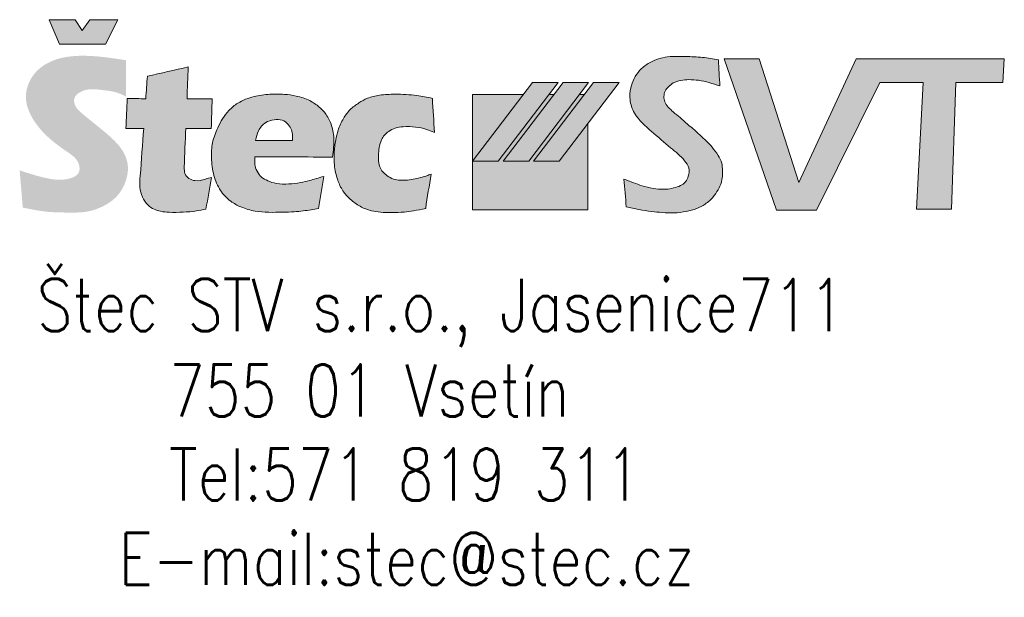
# Model space of a CAD drawing. Header units: millimetres. Extents: x -21108 to 360233, y 566 to 551167.
# Tile 4 of 38: x -556 to 912, y 16764 to 17624. Entities that reach past the tile are written whole.
import ezdxf

# ---------------------------------------------------------------- set-up
doc = ezdxf.new("R2010")
doc.units = ezdxf.units.MM
doc.header["$LTSCALE"] = 10
doc.layers.add('VZT Text', color=2, linetype='Continuous', lineweight=15)
doc.layers.add('VZTKOTY', color=7, linetype='Continuous')
doc.styles.add('Romans', font='romans.shx', dxfattribs={"width": 0.8})

# ---------------------------------------------------------------- blocks, each defined once
blk = doc.blocks.new('raz')
at = {"true_color": 0x3403b0}
h = blk.add_hatch(color=184, dxfattribs=at)
h.dxf.hatch_style = 1
edge = h.paths.add_edge_path()
edge.add_spline(control_points=[(-551.2, 17344.6), (-539.2, 17342.1), (-517.3, 17337.5), (-485.7, 17337.2), (-455.7, 17336.8), (-429.5, 17346), (-408.4, 17361.9), (-396.7, 17383), (-392.5, 17407.2), (-400.8, 17429.2), (-416.9, 17447.3), (-437.6, 17464.2), (-457.3, 17480.1), (-472.2, 17492.6), (-475.2, 17503), (-473.7, 17510.8), (-466.1, 17516.8), (-456, 17520.7), (-443.8, 17521.2), (-430.5, 17519.2), (-414.2, 17517.8), (-403.1, 17512.9), (-397.2, 17510.1)], knot_values=[53.961726, 53.961726, 53.961726, 53.961726, 58.546981, 62.320983, 65.815192, 69.711739, 72.501366, 75.53588, 78.530942, 81.43562, 83.978242, 87.535157, 91.421225, 93.636042, 94.516468, 95.362886, 96.425206, 97.975931, 99.386027, 100.944455, 103.023342, 105.465243, 105.465243, 105.465243, 105.465243], weights=[1, 1, 1, 1, 1, 1, 1, 1, 1, 1, 1, 1, 1, 1, 1, 1, 1, 1, 1, 1, 1, 1, 1], degree=3, periodic=0)
edge.add_spline(control_points=[(-397.2, 17510.1), (-397.2, 17528.1), (-397.2, 17546.1), (-397.2, 17564)], knot_values=[0, 0, 0, 0, 1, 1, 1, 1], weights=[1, 1, 1, 1], degree=3, periodic=0)
edge.add_spline(control_points=[(-397.2, 17564), (-418.3, 17567.3), (-454.6, 17573), (-503.7, 17567.9), (-537.8, 17545.3), (-551.7, 17507.4), (-530.9, 17462.2), (-498, 17435.7), (-466.9, 17415.8), (-465.6, 17393.1), (-489.2, 17384.1), (-519.1, 17388), (-542.3, 17395.5), (-555.8, 17399.9)], knot_values=[1, 1, 1, 1, 9.015267, 14.773185, 19.03389, 23.729761, 28.510272, 36.470688, 39.865351, 41.389647, 43.88878, 47.690121, 52.961726, 52.961726, 52.961726, 52.961726], weights=[1, 1, 1, 1, 1, 1, 1, 1, 1, 1, 1, 1, 1, 1], degree=3, periodic=0)
edge.add_spline(control_points=[(-555.8, 17399.9), (-554.3, 17381.5), (-552.7, 17363.1), (-551.2, 17344.6)], knot_values=[52.961726, 52.961726, 52.961726, 52.961726, 53.961726, 53.961726, 53.961726, 53.961726], weights=[1, 1, 1, 1], degree=3, periodic=0)
h.paths.add_polyline_path([(-409.6, 17624.4), (-451.4, 17624.4), (-462.7, 17608.5), (-472.9, 17624.4), (-511.6, 17624.4), (-496.2, 17587.8), (-428.1, 17587.8)])
edge = h.paths.add_edge_path()
edge.add_spline(control_points=[(-270.3, 17462.4), (-269.8, 17477.2), (-269.3, 17491.9), (-268.8, 17506.7)], knot_values=[31.70029, 31.70029, 31.70029, 31.70029, 32.70029, 32.70029, 32.70029, 32.70029], weights=[1, 1, 1, 1], degree=3, periodic=0)
edge.add_spline(control_points=[(-268.8, 17506.7), (-281.3, 17506.7), (-293.9, 17506.7), (-306.4, 17506.7)], knot_values=[32.70029, 32.70029, 32.70029, 32.70029, 33.70029, 33.70029, 33.70029, 33.70029], weights=[1, 1, 1, 1], degree=3, periodic=0)
edge.add_spline(control_points=[(-306.4, 17506.7), (-305.8, 17522.5), (-305.2, 17538.3), (-304.5, 17554)], knot_values=[33.70029, 33.70029, 33.70029, 33.70029, 34.70029, 34.70029, 34.70029, 34.70029], weights=[1, 1, 1, 1], degree=3, periodic=0)
edge.add_spline(control_points=[(-304.5, 17554), (-324.8, 17549.5), (-345.2, 17544.9), (-365.5, 17540.3)], knot_values=[34.70029, 34.70029, 34.70029, 34.70029, 35.70029, 35.70029, 35.70029, 35.70029], weights=[1, 1, 1, 1], degree=3, periodic=0)
edge.add_spline(control_points=[(-365.5, 17540.3), (-366.3, 17529.1), (-367.1, 17517.9), (-367.9, 17506.7)], knot_values=[0, 0, 0, 0, 1, 1, 1, 1], weights=[1, 1, 1, 1], degree=3, periodic=0)
edge.add_spline(control_points=[(-367.9, 17506.7), (-377.1, 17506.8), (-386.4, 17506.9), (-395.6, 17507)], knot_values=[1, 1, 1, 1, 2, 2, 2, 2], weights=[1, 1, 1, 1], degree=3, periodic=0)
edge.add_spline(control_points=[(-395.6, 17507), (-396.2, 17492.1), (-396.8, 17477.3), (-397.4, 17462.4)], knot_values=[2, 2, 2, 2, 3, 3, 3, 3], weights=[1, 1, 1, 1], degree=3, periodic=0)
edge.add_spline(control_points=[(-397.4, 17462.4), (-388.6, 17462.4), (-379.8, 17462.4), (-371, 17462.4)], knot_values=[3, 3, 3, 3, 4, 4, 4, 4], weights=[1, 1, 1, 1], degree=3, periodic=0)
edge.add_spline(control_points=[(-371, 17462.4), (-372.7, 17438.9), (-374.4, 17415.4), (-376.1, 17391.9)], knot_values=[4, 4, 4, 4, 5, 5, 5, 5], weights=[1, 1, 1, 1], degree=3, periodic=0)
edge.add_spline(control_points=[(-376.1, 17391.9), (-376.6, 17386.2), (-377.7, 17375.5), (-373.4, 17360.4), (-366.3, 17348.4), (-356, 17341.9), (-345, 17338.4), (-330.3, 17337.2), (-312.4, 17337.6), (-294, 17338.9), (-282.8, 17341.2), (-278.2, 17342.2)], knot_values=[5, 5, 5, 5, 7.117205, 9.014401, 10.771226, 12.220578, 13.47231, 15.070848, 17.709858, 20.191776, 21.978056, 21.978056, 21.978056, 21.978056], weights=[1, 1, 1, 1, 1, 1, 1, 1, 1, 1, 1, 1], degree=3, periodic=0)
edge.add_spline(control_points=[(-278.2, 17342.2), (-275.4, 17358), (-272.6, 17373.8), (-269.8, 17389.5)], knot_values=[21.978056, 21.978056, 21.978056, 21.978056, 22.978056, 22.978056, 22.978056, 22.978056], weights=[1, 1, 1, 1], degree=3, periodic=0)
edge.add_spline(control_points=[(-269.8, 17389.5), (-272.8, 17388.7), (-280.9, 17386.5), (-292.5, 17383.2), (-304, 17387.2), (-310.5, 17395.1), (-310.5, 17401.6), (-310.6, 17404.8)], knot_values=[22.978056, 22.978056, 22.978056, 22.978056, 24.173244, 26.145288, 27.319256, 28.517525, 29.70029, 29.70029, 29.70029, 29.70029], weights=[1, 1, 1, 1, 1, 1, 1, 1], degree=3, periodic=0)
edge.add_spline(control_points=[(-310.6, 17404.8), (-309.8, 17424), (-309, 17443.2), (-308.2, 17462.4)], knot_values=[29.70029, 29.70029, 29.70029, 29.70029, 30.70029, 30.70029, 30.70029, 30.70029], weights=[1, 1, 1, 1], degree=3, periodic=0)
edge.add_spline(control_points=[(-308.2, 17462.4), (-295.6, 17462.4), (-282.9, 17462.4), (-270.3, 17462.4)], knot_values=[30.70029, 30.70029, 30.70029, 30.70029, 31.70029, 31.70029, 31.70029, 31.70029], weights=[1, 1, 1, 1], degree=3, periodic=0)
edge = h.paths.add_edge_path()
edge.add_spline(control_points=[(-89.5, 17419.9), (-88.9, 17424.6), (-87.5, 17434.9), (-87, 17452.4), (-91.6, 17470.6), (-99.6, 17485.4), (-110.7, 17496), (-124.4, 17505.3), (-142.4, 17511.1), (-162.6, 17513.7), (-183.7, 17514), (-207.5, 17510.5), (-228.7, 17502.6), (-248.1, 17486.8), (-260.2, 17465.8), (-269.5, 17441.8), (-270.4, 17417.4), (-267.7, 17393), (-258.2, 17369.9), (-243.1, 17354.2), (-224.9, 17344.3), (-205.6, 17338.7), (-184.4, 17337.1), (-164.9, 17337.8), (-147.7, 17337.9), (-133.8, 17339.6), (-121.8, 17341), (-114.2, 17342.3), (-110.6, 17343)], knot_values=[0.000316, 0.000316, 0.000316, 0.000316, 1.790301, 3.906014, 6.498665, 8.755247, 10.089972, 12.239792, 14.894302, 17.112227, 19.842904, 22.806707, 26.070369, 28.189794, 32.079797, 34.982395, 37.750737, 41.115784, 44.151033, 46.927286, 49.118817, 51.852846, 54.377846, 57.053245, 59.167763, 60.835509, 62.305494, 63.701876, 63.701876, 63.701876, 63.701876], weights=[1, 1, 1, 1, 1, 1, 1, 1, 1, 1, 1, 1, 1, 1, 1, 1, 1, 1, 1, 1, 1, 1, 1, 1, 1, 1, 1, 1, 1], degree=3, periodic=0)
edge.add_spline(control_points=[(-110.6, 17343), (-107.9, 17359), (-105.2, 17375), (-102.5, 17391.1)], knot_values=[63.701876, 63.701876, 63.701876, 63.701876, 64.701876, 64.701876, 64.701876, 64.701876], weights=[1, 1, 1, 1], degree=3, periodic=0)
edge.add_spline(control_points=[(-102.5, 17391.1), (-106.3, 17390), (-113.4, 17387.9), (-124.9, 17384.4), (-138.4, 17381.3), (-154.9, 17379.5), (-171.7, 17379.3), (-185.3, 17383.9), (-195.9, 17389.3), (-202.5, 17398.4), (-206, 17409), (-205.4, 17416.4), (-205.2, 17420)], knot_values=[64.701876, 64.701876, 64.701876, 64.701876, 66.183027, 67.47021, 69.190057, 71.36841, 73.696888, 75.399799, 76.715326, 78.084235, 79.487121, 80.825913, 80.825913, 80.825913, 80.825913], weights=[1, 1, 1, 1, 1, 1, 1, 1, 1, 1, 1, 1, 1], degree=3, periodic=0)
edge.add_spline(control_points=[(-205.2, 17420), (-166.6, 17419.9), (-128.1, 17419.9), (-89.5, 17419.9)], knot_values=[80.825913, 80.825913, 80.825913, 80.825913, 81.825913, 81.825913, 81.825913, 81.825913], weights=[1, 1, 1, 1], degree=3, periodic=0)
edge = h.paths.add_edge_path(flags=16)
edge.add_spline(control_points=[(-204.1, 17444.5), (-203, 17449.5), (-201, 17459.8), (-190.6, 17471.9), (-177.1, 17476.1), (-164.5, 17475.9), (-155.2, 17469.3), (-150.2, 17460.7), (-149.1, 17452.2), (-149.1, 17446.9), (-149, 17444.5)], knot_values=[1, 1, 1, 1, 2.897342, 4.911841, 6.579721, 8.082847, 9.459485, 10.651982, 11.714086, 12.631754, 12.631754, 12.631754, 12.631754], weights=[1, 1, 1, 1, 1, 1, 1, 1, 1, 1, 1], degree=3, periodic=0)
edge.add_spline(control_points=[(-149, 17444.5), (-167.4, 17444.5), (-185.7, 17444.5), (-204.1, 17444.5)], knot_values=[0, 0, 0, 0, 1, 1, 1, 1], weights=[1, 1, 1, 1], degree=3, periodic=0)
edge = h.paths.add_edge_path()
edge.add_spline(control_points=[(57.3, 17394.5), (55.2, 17393.6), (50.9, 17391.6), (42.9, 17389.4), (33.3, 17387.4), (22.5, 17385.3), (11.6, 17385.1), (0.9, 17386.4), (-8.2, 17391.9), (-17.1, 17399.3), (-21.1, 17410.7), (-21, 17422.4), (-20.4, 17434.1), (-17.6, 17444.5), (-12.4, 17452.8), (-5.4, 17459), (4.2, 17463.5), (17.9, 17465.6), (33.7, 17464.9), (49.2, 17462), (58, 17458.4), (61.5, 17457), (61.9, 17456.9), (62.2, 17456.7), (62.5, 17456.6)], knot_values=[50.974752, 50.974752, 50.974752, 50.974752, 51.813075, 52.75191, 54.062179, 55.516398, 56.866764, 58.136029, 59.463641, 60.826582, 62.379795, 63.800566, 65.210661, 66.763069, 67.780899, 68.836434, 70.207596, 71.708196, 74.001584, 76.111452, 77.553239, 77.553239, 77.553239, 77.685756, 77.685756, 77.685756, 77.685756], weights=[1, 1, 1, 1, 1, 1, 1, 1, 1, 1, 1, 1, 1, 1, 1, 1, 1, 1, 1, 1, 1, 1, 1, 1, 1], degree=3, periodic=0)
edge.add_spline(control_points=[(62.5, 17456.6), (61.4, 17473.5), (60.3, 17490.4), (59.3, 17507.2)], knot_values=[0, 0, 0, 0, 1, 1, 1, 1], weights=[1, 1, 1, 1], degree=3, periodic=0)
edge.add_spline(control_points=[(59.3, 17507.2), (51.6, 17508.8), (33.3, 17512.6), (6.8, 17513.8), (-17.9, 17512.8), (-36.5, 17508.5), (-50.9, 17500.4), (-63.7, 17491), (-74.2, 17476.9), (-81.3, 17461.3), (-85.5, 17443.7), (-87.2, 17426.3), (-87.4, 17406), (-82.8, 17387.1), (-75.2, 17369.2), (-63, 17356.4), (-48.8, 17345.7), (-33.1, 17339.6), (-16.8, 17337.3), (-0.5, 17337.1), (16, 17337.5), (32.7, 17339.7), (43.3, 17341.9), (49.3, 17343.1)], knot_values=[1, 1, 1, 1, 3.939549, 7.969198, 10.907993, 13.201406, 15.04263, 17.062322, 19.143001, 21.554479, 23.417528, 25.930482, 28.094515, 30.965546, 33.201546, 35.268012, 37.516558, 39.824895, 41.482394, 43.676411, 45.912789, 47.700676, 49.974752, 49.974752, 49.974752, 49.974752], weights=[1, 1, 1, 1, 1, 1, 1, 1, 1, 1, 1, 1, 1, 1, 1, 1, 1, 1, 1, 1, 1, 1, 1, 1], degree=3, periodic=0)
edge.add_spline(control_points=[(49.3, 17343.1), (51.9, 17360.2), (54.6, 17377.3), (57.3, 17394.5)], knot_values=[49.974752, 49.974752, 49.974752, 49.974752, 50.974752, 50.974752, 50.974752, 50.974752], weights=[1, 1, 1, 1], degree=3, periodic=0)
h.paths.add_polyline_path([(194.8, 17512.9), (119.3, 17512.9), (119.3, 17413.6)], flags=17)
h.paths.add_polyline_path([(291.2, 17470.1), (248.3, 17413.6), (210.1, 17413.6), (285.5, 17512.9), (278.3, 17512.9), (202.9, 17413.6), (164.7, 17413.6), (240.2, 17512.9), (233, 17512.9), (157.5, 17413.6), (119.3, 17413.6), (119.3, 17341), (291.2, 17341)])
at = {"true_color": 0x08cff7}
h = blk.add_hatch(color=140, dxfattribs=at)
h.dxf.hatch_style = 1
h.paths.add_polyline_path([(246.8, 17531.1), (208.6, 17531.1), (119.3, 17413.6), (157.5, 17413.6)])
h.paths.add_polyline_path([(292.2, 17531.1), (254, 17531.1), (164.7, 17413.6), (202.9, 17413.6)])
h.paths.add_polyline_path([(337.5, 17531.1), (299.4, 17531.1), (210.1, 17413.6), (248.3, 17413.6)])
edge = h.paths.add_edge_path()
edge.add_spline(control_points=[(348.3, 17345.7), (354.5, 17344.3), (367.1, 17341.5), (384.8, 17338.8), (402.4, 17337), (419.6, 17336.1), (437.1, 17338.4), (452.8, 17342.4), (466.8, 17349.7), (477.8, 17359.2), (485.2, 17370.9), (491.4, 17383.8), (492, 17397.7), (491.2, 17411.5), (485, 17423.3), (476.9, 17433.8), (467.8, 17444.2), (457.6, 17452.4), (448.8, 17461.6), (438.3, 17469.4), (429.1, 17478.5), (418.9, 17486.3), (410.9, 17493.8), (405.3, 17501.4), (403.8, 17510.1), (405.7, 17518.2), (411.2, 17524.8), (418.7, 17531.3), (429.7, 17534.3), (442.4, 17535.5), (456.5, 17534.4), (472, 17530.9), (482.4, 17527.5), (487.8, 17525.7)], knot_values=[55.114249, 55.114249, 55.114249, 55.114249, 57.519893, 59.92781, 61.851379, 64.158616, 66.358612, 68.44784, 70.192395, 72.22518, 73.816773, 75.343056, 77.54485, 78.925833, 80.494677, 82.422305, 83.922506, 85.641665, 87.324736, 88.684632, 90.525952, 92.180965, 93.481791, 94.651753, 95.64747, 96.682287, 97.663266, 98.831613, 100.32883, 101.832532, 103.627602, 105.609997, 107.74367, 107.74367, 107.74367, 107.74367], weights=[1, 1, 1, 1, 1, 1, 1, 1, 1, 1, 1, 1, 1, 1, 1, 1, 1, 1, 1, 1, 1, 1, 1, 1, 1, 1, 1, 1, 1, 1, 1, 1, 1, 1], degree=3, periodic=0)
edge.add_spline(control_points=[(487.8, 17525.7), (487, 17538.6), (486.3, 17551.6), (485.5, 17564.6)], knot_values=[0, 0, 0, 0, 1, 1, 1, 1], weights=[1, 1, 1, 1], degree=3, periodic=0)
edge.add_spline(control_points=[(485.5, 17564.6), (477.7, 17566), (461.4, 17569), (434.9, 17569.6), (407.1, 17570.4), (383.3, 17561.9), (368.1, 17549.6), (359.3, 17537), (354.1, 17522.1), (352.6, 17504), (361.3, 17479.1), (386.2, 17457.9), (411.8, 17435.3), (432.3, 17419.3), (442.9, 17404), (441.5, 17392), (437.2, 17382.3), (428.7, 17376.6), (418.5, 17373.6), (406.3, 17371.3), (391.6, 17372.3), (376.4, 17375.5), (360.6, 17380.9), (350.4, 17384.8), (344.7, 17387)], knot_values=[1, 1, 1, 1, 3.978282, 7.181422, 10.955838, 14.316768, 16.3856, 18.186125, 20.035128, 22.234841, 24.875707, 29.544414, 34.197816, 37.761354, 39.321479, 40.852592, 42.032352, 43.219011, 44.531793, 46.017253, 47.850303, 50.019894, 51.819197, 54.114249, 54.114249, 54.114249, 54.114249], weights=[1, 1, 1, 1, 1, 1, 1, 1, 1, 1, 1, 1, 1, 1, 1, 1, 1, 1, 1, 1, 1, 1, 1, 1, 1], degree=3, periodic=0)
edge.add_spline(control_points=[(344.7, 17387), (345.9, 17373.2), (347.1, 17359.4), (348.3, 17345.7)], knot_values=[54.114249, 54.114249, 54.114249, 54.114249, 55.114249, 55.114249, 55.114249, 55.114249], weights=[1, 1, 1, 1], degree=3, periodic=0)
h.paths.add_polyline_path([(572.4, 17340.9), (631.8, 17340.9), (726.1, 17531.1), (790.7, 17531.1), (780.6, 17342.1), (832.8, 17342.1), (839.4, 17531.1), (909.7, 17531.1), (911.7, 17566.1), (690.9, 17566.1), (605.4, 17381.7), (546.1, 17566.1), (494, 17566.1)])
at = {"color": 184, "true_color": 0x3403b0}
for p, q in [((194.8, 17512.9), (119.3, 17512.9)), ((119.3, 17512.9), (119.3, 17341)), ((240.2, 17512.9), (233, 17512.9)), ((285.5, 17512.9), (278.3, 17512.9)), ((291.2, 17341), (291.2, 17470.1)), ((119.3, 17341), (291.2, 17341))]:
    blk.add_line(p, q, dxfattribs=at)
blk.add_line((-367.9, 17506.7), (-367.9, 17506.7))
blk.add_lwpolyline([(-496.2, 17587.8), (-428.1, 17587.8), (-409.6, 17624.4), (-451.4, 17624.4), (-462.7, 17608.5), (-472.9, 17624.4), (-511.6, 17624.4)], close=True, dxfattribs=at)
at = {"color": 140, "true_color": 0x08cff7}
for points in [[(546.1, 17566.1), (494, 17566.1), (572.4, 17340.9), (631.8, 17340.9), (726.1, 17531.1), (790.7, 17531.1), (780.6, 17342.1), (832.8, 17342.1), (839.4, 17531.1), (909.7, 17531.1), (911.7, 17566.1), (690.9, 17566.1), (605.4, 17381.7)], [(208.6, 17531.1), (119.3, 17413.6), (157.5, 17413.6), (246.8, 17531.1)], [(292.2, 17531.1), (202.9, 17413.6), (164.7, 17413.6), (254, 17531.1)], [(337.5, 17531.1), (248.3, 17413.6), (210.1, 17413.6), (299.4, 17531.1)]]:
    blk.add_lwpolyline(points, close=True, dxfattribs=at)
blk.add_open_spline([(487.8, 17525.7), (487, 17538.6), (486.3, 17551.6), (485.5, 17564.6), (477.7, 17566), (461.4, 17569), (434.9, 17569.6), (407.1, 17570.4), (383.3, 17561.9), (368.1, 17549.6), (359.3, 17537), (354.1, 17522.1), (352.6, 17504), (361.3, 17479.1), (386.2, 17457.9), (411.8, 17435.3), (432.3, 17419.3), (442.9, 17404), (441.5, 17392), (437.2, 17382.3), (428.7, 17376.6), (418.5, 17373.6), (406.3, 17371.3), (391.6, 17372.3), (376.4, 17375.5), (360.6, 17380.9), (350.4, 17384.8), (344.7, 17387), (345.9, 17373.2), (347.1, 17359.4), (348.3, 17345.7), (354.5, 17344.3), (367.1, 17341.5), (384.8, 17338.8), (402.4, 17337), (419.6, 17336.1), (437.1, 17338.4), (452.8, 17342.4), (466.8, 17349.7), (477.8, 17359.2), (485.2, 17370.9), (491.4, 17383.8), (492, 17397.7), (491.2, 17411.5), (485, 17423.3), (476.9, 17433.8), (467.8, 17444.2), (457.6, 17452.4), (448.8, 17461.6), (438.3, 17469.4), (429.1, 17478.5), (418.9, 17486.3), (410.9, 17493.8), (405.3, 17501.4), (403.8, 17510.1), (405.7, 17518.2), (411.2, 17524.8), (418.7, 17531.3), (429.7, 17534.3), (442.4, 17535.5), (456.5, 17534.4), (472, 17530.9), (482.4, 17527.5), (487.8, 17525.7)], degree=3, knots=[0, 0, 0, 0, 1, 1, 1, 3.978282, 7.181422, 10.955838, 14.316768, 16.3856, 18.186125, 20.035128, 22.234841, 24.875707, 29.544414, 34.197816, 37.761354, 39.321479, 40.852592, 42.032352, 43.219011, 44.531793, 46.017253, 47.850303, 50.019894, 51.819197, 54.114249, 54.114249, 54.114249, 55.114249, 55.114249, 55.114249, 57.519893, 59.92781, 61.851379, 64.158616, 66.358612, 68.44784, 70.192395, 72.22518, 73.816773, 75.343056, 77.54485, 78.925833, 80.494677, 82.422305, 83.922506, 85.641665, 87.324736, 88.684632, 90.525952, 92.180965, 93.481791, 94.651753, 95.64747, 96.682287, 97.663266, 98.831613, 100.32883, 101.832532, 103.627602, 105.609997, 107.74367, 107.74367, 107.74367, 107.74367], dxfattribs=at)
at = {"color": 184, "true_color": 0x3403b0}
for points, knots in [([(-365.5, 17540.3), (-366.3, 17529.1), (-367.1, 17517.9), (-367.9, 17506.7), (-377.1, 17506.8), (-386.4, 17506.9), (-395.6, 17507), (-396.2, 17492.1), (-396.8, 17477.3), (-397.4, 17462.4), (-388.6, 17462.4), (-379.8, 17462.4), (-371, 17462.4), (-372.7, 17438.9), (-374.4, 17415.4), (-376.1, 17391.9), (-376.6, 17386.2), (-377.7, 17375.5), (-373.4, 17360.4), (-366.3, 17348.4), (-356, 17341.9), (-345, 17338.4), (-330.3, 17337.2), (-312.4, 17337.6), (-294, 17338.9), (-282.8, 17341.2), (-278.2, 17342.2), (-275.4, 17358), (-272.6, 17373.8), (-269.8, 17389.5), (-272.8, 17388.7), (-280.9, 17386.5), (-292.5, 17383.2), (-304, 17387.2), (-310.5, 17395.1), (-310.5, 17401.6), (-310.6, 17404.8), (-309.8, 17424), (-309, 17443.2), (-308.2, 17462.4), (-295.6, 17462.4), (-282.9, 17462.4), (-270.3, 17462.4), (-269.8, 17477.2), (-269.3, 17491.9), (-268.8, 17506.7), (-281.3, 17506.7), (-293.9, 17506.7), (-306.4, 17506.7), (-305.8, 17522.5), (-305.2, 17538.3), (-304.5, 17554), (-324.8, 17549.5), (-345.2, 17544.9), (-365.5, 17540.3)], [0, 0, 0, 0, 1, 1, 1, 2, 2, 2, 3, 3, 3, 4, 4, 4, 5, 5, 5, 7.117205, 9.014401, 10.771226, 12.220578, 13.47231, 15.070848, 17.709858, 20.191776, 21.978056, 21.978056, 21.978056, 22.978056, 22.978056, 22.978056, 24.173244, 26.145288, 27.319256, 28.517525, 29.70029, 29.70029, 29.70029, 30.70029, 30.70029, 30.70029, 31.70029, 31.70029, 31.70029, 32.70029, 32.70029, 32.70029, 33.70029, 33.70029, 33.70029, 34.70029, 34.70029, 34.70029, 35.70029, 35.70029, 35.70029, 35.70029]), ([(-89.5, 17419.9), (-88.9, 17424.6), (-87.5, 17434.9), (-87, 17452.4), (-91.6, 17470.6), (-99.6, 17485.4), (-110.7, 17496), (-124.4, 17505.3), (-142.4, 17511.1), (-162.6, 17513.7), (-183.7, 17514), (-207.5, 17510.5), (-228.7, 17502.6), (-248.1, 17486.8), (-260.2, 17465.8), (-269.5, 17441.8), (-270.4, 17417.4), (-267.7, 17393), (-258.2, 17369.9), (-243.1, 17354.2), (-224.9, 17344.3), (-205.6, 17338.7), (-184.4, 17337.1), (-164.9, 17337.8), (-147.7, 17337.9), (-133.8, 17339.6), (-121.8, 17341), (-114.2, 17342.3), (-110.6, 17343), (-107.9, 17359), (-105.2, 17375), (-102.5, 17391.1), (-106.3, 17390), (-113.4, 17387.9), (-124.9, 17384.4), (-138.4, 17381.3), (-154.9, 17379.5), (-171.7, 17379.3), (-185.3, 17383.9), (-195.9, 17389.3), (-202.5, 17398.4), (-206, 17409), (-205.4, 17416.4), (-205.2, 17420), (-166.6, 17419.9), (-128.1, 17419.9), (-89.5, 17419.9)], [0, 0, 0, 0, 1.790301, 3.906014, 6.498665, 8.755247, 10.089972, 12.239792, 14.894302, 17.112227, 19.842904, 22.806707, 26.070369, 28.189794, 32.079797, 34.982395, 37.750737, 41.115784, 44.151033, 46.927286, 49.118817, 51.852846, 54.377846, 57.053245, 59.167763, 60.835509, 62.305494, 63.701876, 63.701876, 63.701876, 64.701876, 64.701876, 64.701876, 66.183027, 67.47021, 69.190057, 71.36841, 73.696888, 75.399799, 76.715326, 78.084235, 79.487121, 80.825913, 80.825913, 80.825913, 81.825913, 81.825913, 81.825913, 81.825913]), ([(62.5, 17456.6), (61.4, 17473.5), (60.3, 17490.4), (59.3, 17507.2), (51.6, 17508.8), (33.3, 17512.6), (6.8, 17513.8), (-17.9, 17512.8), (-36.5, 17508.5), (-50.9, 17500.4), (-63.7, 17491), (-74.2, 17476.9), (-81.3, 17461.3), (-85.5, 17443.7), (-87.2, 17426.3), (-87.4, 17406), (-82.8, 17387.1), (-75.2, 17369.2), (-63, 17356.4), (-48.8, 17345.7), (-33.1, 17339.6), (-16.8, 17337.3), (-0.5, 17337.1), (16, 17337.5), (32.7, 17339.7), (43.3, 17341.9), (49.3, 17343.1), (51.9, 17360.2), (54.6, 17377.3), (57.3, 17394.5), (55.2, 17393.6), (50.9, 17391.6), (42.9, 17389.4), (33.3, 17387.4), (22.5, 17385.3), (11.6, 17385.1), (0.9, 17386.4), (-8.2, 17391.9), (-17.1, 17399.3), (-21.1, 17410.7), (-21, 17422.4), (-20.4, 17434.1), (-17.6, 17444.5), (-12.4, 17452.8), (-5.4, 17459), (4.2, 17463.5), (17.9, 17465.6), (33.7, 17464.9), (49.2, 17462), (58, 17458.4), (61.5, 17457), (61.9, 17456.9), (62.2, 17456.7), (62.5, 17456.6)], [0, 0, 0, 0, 1, 1, 1, 3.939549, 7.969198, 10.907993, 13.201406, 15.04263, 17.062322, 19.143001, 21.554479, 23.417528, 25.930482, 28.094515, 30.965546, 33.201546, 35.268012, 37.516558, 39.824895, 41.482394, 43.676411, 45.912789, 47.700676, 49.974752, 49.974752, 49.974752, 50.974752, 50.974752, 50.974752, 51.813075, 52.75191, 54.062179, 55.516398, 56.866764, 58.136029, 59.463641, 60.826582, 62.379795, 63.800566, 65.210661, 66.763069, 67.780899, 68.836434, 70.207596, 71.708196, 74.001584, 76.111452, 77.553239, 77.553239, 77.553239, 77.685756, 77.685756, 77.685756, 77.685756]), ([(-149, 17444.5), (-167.4, 17444.5), (-185.7, 17444.5), (-204.1, 17444.5), (-203, 17449.5), (-201, 17459.8), (-190.6, 17471.9), (-177.1, 17476.1), (-164.5, 17475.9), (-155.2, 17469.3), (-150.2, 17460.7), (-149.1, 17452.2), (-149.1, 17446.9), (-149, 17444.5)], [0, 0, 0, 0, 1, 1, 1, 2.897342, 4.911841, 6.579721, 8.082847, 9.459485, 10.651982, 11.714086, 12.631754, 12.631754, 12.631754, 12.631754])]:
    blk.add_open_spline(points, degree=3, knots=knots, dxfattribs=at)
at = {"layer": 'VZTKOTY', "style": 'Romans', "width": 0.8}
for s, p in [('Štec STV s.r.o., Jasenice711', (-530.1, 17160.6)), ('755 01 Vsetín', (-333.1, 17033.1)), ('Tel:571 819 311', (-333.1, 16908.2)), ('E-mail:stec@stec.cz', (-408.2, 16782.4))]:
    blk.add_text(s, height=77.716, dxfattribs=at).set_placement(p)

msp = doc.modelspace()

# ---------------------------------------------------------------- block references
at = {"layer": 'VZT Text'}
msp.add_blockref('raz', (0, 0), dxfattribs=at)

doc.saveas('drawing.dxf')
